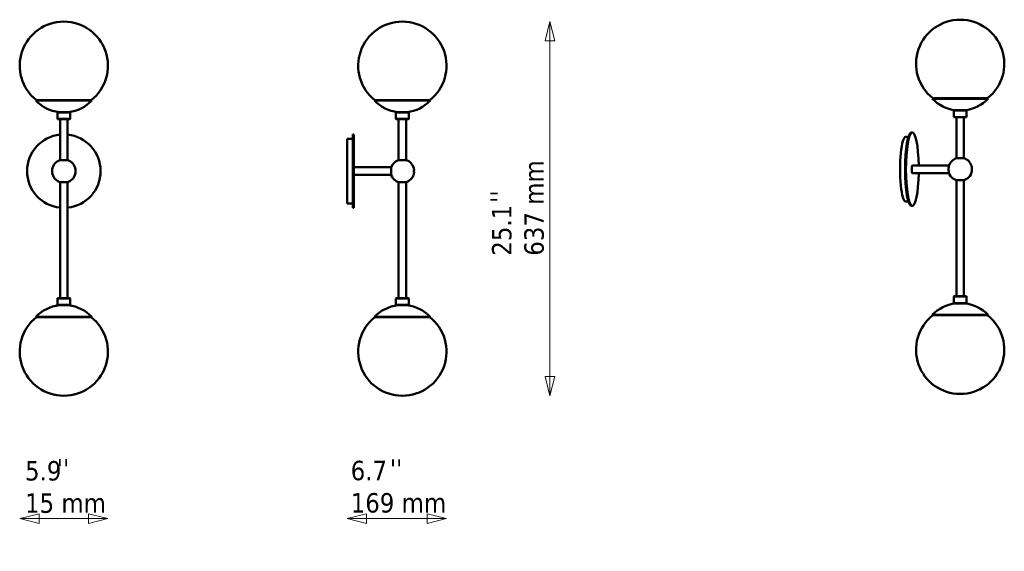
# Model space of a CAD drawing. Header units: millimetres. Extents: x 823 to 2499, y 698 to 1603.
import ezdxf

# ---------------------------------------------------------------- set-up
doc = ezdxf.new("R2010")
doc.units = ezdxf.units.MM
doc.header["$LTSCALE"] = 11
for name, color, linetype, lineweight in [('Symbol (ISO)', 7, 'Continuous', 50), ('Widoczne (ISO)', 7, 'Continuous', 50), ('Wymiar (ISO)', 7, 'Continuous', 18)]:
    doc.layers.add(name, color=color, linetype=linetype, lineweight=lineweight)
doc.styles.add('Tekst notatki (ISO)', font='tahoma.ttf')
doc.dimstyles.new('Domyślne (ISO)', dxfattribs={"dimscale": 11, "dimtxt": 3, "dimasz": 3, "dimexe": 3.175, "dimexo": 0, "dimgap": 0.762, "dimtad": 1, "dimdec": 1, "dimlfac": 0.03937, "dimrnd": 1e-08, "dimzin": 0, "dimdsep": 46, "dimtxsty": 'Tekst notatki (ISO)', "dimblk": 'Filled-1', "dimcen": 0.09, "dimdle": 10, "dimse1": 1, "dimse2": 1, "dimclrd": 256, "dimclre": 256, "dimclrt": 256, "dimadec": 0, "dimazin": 0, "dimtfac": 0.666667, "dimtmove": 0, "dimatfit": 3, "dimfxl": 1, "dimtolj": 1, "dimlwd": 15, "dimlwe": 15, "dimarcsym": 0})

# ---------------------------------------------------------------- blocks, each defined once
blk = doc.blocks.new('Filled-1')
at = {"color": 0}
for p, q in [((0, 0), (-1, 0.25)), ((-1, 0.25), (-1, -0.25)), ((-1, 0), (0, 0)), ((-1, -0.25), (0, 0))]:
    blk.add_line(p, q, dxfattribs=at)
at = {"color": 0, "flags": 128}
blk.add_lwpolyline([(-1, -0.25), (0, 0), (-1, 0.25), (-1, -0.25)], dxfattribs=at)
at = {"color": 0}
blk.add_solid([(-1, -0.25), (0, 0), (-1, 0.25), (-1, -0.25)], dxfattribs=at)
blk = doc.blocks.new('*D4')
at = {"layer": 'Defpoints', "color": 0, "transparency": 16777216}
for p in [(1380.2, 1290.5), (1549.5, 1038.1), (1380.2, 754.2)]:
    blk.add_point(p, dxfattribs=at)
at = {"layer": 'Wymiar (ISO)', "lineweight": 15, "transparency": 16777216}
blk.add_line((1516.5, 754.2), (1413.2, 754.2), dxfattribs=at)
at = {"layer": 'Wymiar (ISO)', "lineweight": 15, "transparency": 16777216, "xscale": 33, "yscale": 33, "zscale": 33, "rotation": 180}
blk.add_blockref('Filled-1', (1380.2, 754.2), dxfattribs=at)
at = {"layer": 'Wymiar (ISO)', "lineweight": 15, "transparency": 16777216, "xscale": 33, "yscale": 33, "zscale": 33}
blk.add_blockref('Filled-1', (1549.5, 754.2), dxfattribs=at)
at = {"layer": 'Wymiar (ISO)', "lineweight": 18, "transparency": 16777216, "insert": (1386.4, 852.5), "char_height": 33, "attachment_point": 1, "style": 'Tekst notatki (ISO)'}
blk.add_mtext('\\A1;6.7\\P169 mm', dxfattribs=at)
blk = doc.blocks.new('*D5')
at = {"layer": 'Defpoints', "color": 0, "transparency": 16777216}
for p in [(1474.5, 1600), (1725.4, 1600), (1474.2, 963.1)]:
    blk.add_point(p, dxfattribs=at)
at = {"layer": 'Wymiar (ISO)', "lineweight": 15, "transparency": 16777216}
blk.add_line((1725.4, 996.1), (1725.4, 1567), dxfattribs=at)
at = {"layer": 'Wymiar (ISO)', "lineweight": 15, "transparency": 16777216, "xscale": 33, "yscale": 33, "zscale": 33}
for p, rotation in [((1725.4, 1600), 90), ((1725.4, 963.1), 270)]:
    blk.add_blockref('Filled-1', p, dxfattribs=dict(at, rotation=rotation))
at = {"layer": 'Wymiar (ISO)', "lineweight": 18, "transparency": 16777216, "insert": (1626.9, 1201.5), "char_height": 33, "attachment_point": 1, "rotation": 90, "style": 'Tekst notatki (ISO)'}
blk.add_mtext('\\A1;25.1\\P637 mm', dxfattribs=at)
blk = doc.blocks.new('*D6')
at = {"layer": 'Defpoints', "color": 0, "transparency": 16777216}
for p in [(823, 1038.1), (973.2, 1038.1), (823, 754.2)]:
    blk.add_point(p, dxfattribs=at)
at = {"layer": 'Wymiar (ISO)', "lineweight": 15, "transparency": 16777216}
blk.add_line((940.2, 754.2), (856, 754.2), dxfattribs=at)
at = {"layer": 'Wymiar (ISO)', "lineweight": 15, "transparency": 16777216, "xscale": 33, "yscale": 33, "zscale": 33, "rotation": 180}
blk.add_blockref('Filled-1', (823, 754.2), dxfattribs=at)
at = {"layer": 'Wymiar (ISO)', "lineweight": 15, "transparency": 16777216, "xscale": 33, "yscale": 33, "zscale": 33}
blk.add_blockref('Filled-1', (973.2, 754.2), dxfattribs=at)
at = {"layer": 'Wymiar (ISO)', "lineweight": 18, "transparency": 16777216, "insert": (832.1, 852), "char_height": 33, "attachment_point": 1, "style": 'Tekst notatki (ISO)'}
blk.add_mtext('\\A1;5.9\\P15 mm', dxfattribs=at)

msp = doc.modelspace()

# ---------------------------------------------------------------- linework, layer by layer
at = {"layer": 'Widoczne (ISO)'}
for p, q in [((898.23, 1599.97), (898.01, 1599.97)), ((1474.46, 1599.97), (1474.23, 1599.97)), ((2423.87, 1603.18), (2423.65, 1603.18)), ((851.34, 1466.24), (850.62, 1465.55)), ((850.62, 1465.55), (945.62, 1465.55)), ((851.34, 1466.24), (944.9, 1466.24)), ((944.9, 1466.24), (945.62, 1465.55)), ((1427.57, 1466.24), (1426.85, 1465.55)), ((1426.85, 1465.55), (1521.85, 1465.55)), ((1427.57, 1466.24), (1521.13, 1466.24)), ((1521.13, 1466.24), (1521.85, 1465.55)), ((2376.98, 1469.45), (2376.26, 1468.76)), ((2376.26, 1468.76), (2471.26, 1468.76)), ((2376.98, 1469.45), (2470.54, 1469.45)), ((2470.54, 1469.45), (2471.26, 1468.76)), ((887.62, 1445.86), (887.12, 1445.36)), ((909.12, 1445.36), (887.12, 1445.36)), ((887.12, 1434.36), (887.12, 1445.36)), ((887.62, 1445.86), (908.62, 1445.86)), ((908.62, 1445.86), (909.12, 1445.36)), ((909.12, 1434.36), (909.12, 1445.36)), ((1463.85, 1445.86), (1463.35, 1445.36)), ((1485.35, 1445.36), (1463.35, 1445.36)), ((1463.35, 1434.36), (1463.35, 1445.36)), ((1463.85, 1445.86), (1484.85, 1445.86)), ((1484.85, 1445.86), (1485.35, 1445.36)), ((1485.35, 1434.36), (1485.35, 1445.36)), ((2413.26, 1449.07), (2412.76, 1448.57)), ((2434.76, 1448.57), (2412.76, 1448.57)), ((2412.76, 1437.57), (2412.76, 1448.57)), ((2413.26, 1449.07), (2434.26, 1449.07)), ((2434.26, 1449.07), (2434.76, 1448.57)), ((2434.76, 1437.57), (2434.76, 1448.57)), ((887.12, 1434.36), (909.12, 1434.36)), ((887.62, 1433.86), (887.12, 1434.36)), ((908.62, 1433.86), (887.62, 1433.86)), ((891.62, 1364.36), (891.62, 1433.86)), ((904.62, 1364.36), (904.62, 1433.86)), ((908.62, 1433.86), (909.12, 1434.36)), ((1463.35, 1434.36), (1485.35, 1434.36)), ((1463.85, 1433.86), (1463.35, 1434.36)), ((1484.85, 1433.86), (1463.85, 1433.86)), ((1467.85, 1364.36), (1467.85, 1433.86)), ((1480.85, 1364.36), (1480.85, 1433.86)), ((1484.85, 1433.86), (1485.35, 1434.36)), ((2412.76, 1437.57), (2434.76, 1437.57)), ((2413.26, 1437.07), (2412.76, 1437.57)), ((2434.26, 1437.07), (2413.26, 1437.07)), ((2417.26, 1367.57), (2417.26, 1437.07)), ((2430.26, 1367.57), (2430.26, 1437.07)), ((2434.26, 1437.07), (2434.76, 1437.57)), ((1390.22, 1408.03), (1390.22, 1283.03)), ((1391.72, 1408.03), (1390.22, 1408.03)), ((1391.72, 1408.03), (1391.72, 1283.03)), ((2342.38, 1411.24), (2340.91, 1411.24)), ((1380.22, 1290.53), (1380.22, 1400.53)), ((1380.22, 1400.53), (1383.22, 1400.53)), ((1390.22, 1400.53), (1383.22, 1400.53)), ((2331.06, 1403.74), (2334.01, 1403.74)), ((2335.75, 1403.74), (2334.01, 1403.74)), ((891.37, 1364.36), (904.87, 1364.36)), ((1467.6, 1364.36), (1481.1, 1364.36)), ((2417.01, 1367.57), (2430.51, 1367.57)), ((1455.52, 1352.03), (1391.72, 1352.03)), ((1455.52, 1338.78), (1455.52, 1352.28)), ((1493.17, 1352.08), (1493.24, 1352.08)), ((1494.32, 1346.53), (1494.01, 1346.53)), ((1494.01, 1344.53), (1494.32, 1344.53)), ((2404.84, 1355.24), (2342.38, 1355.24)), ((2404.84, 1342.24), (2342.38, 1342.24)), ((886.57, 1329.35), (886.57, 1329.2)), ((891.5, 1326.66), (904.74, 1326.66)), ((891.62, 1326.66), (891.62, 1129.26)), ((904.62, 1326.66), (904.62, 1129.26)), ((909.67, 1329.35), (909.67, 1329.2)), ((1455.52, 1339.03), (1391.72, 1339.03)), ((1462.8, 1329.35), (1462.8, 1329.2)), ((1467.72, 1326.66), (1480.97, 1326.66)), ((1467.85, 1326.66), (1467.85, 1129.26)), ((1480.85, 1326.66), (1480.85, 1129.26)), ((1485.9, 1329.35), (1485.9, 1329.2)), ((1493.17, 1338.98), (1493.24, 1338.98)), ((2412.21, 1332.55), (2412.21, 1332.41)), ((2417.13, 1329.87), (2430.38, 1329.87)), ((2417.26, 1329.87), (2417.26, 1132.47)), ((2430.26, 1329.87), (2430.26, 1132.47)), ((2435.31, 1332.55), (2435.31, 1332.41)), ((1380.22, 1290.53), (1390.22, 1290.53)), ((2331.06, 1293.74), (2335.75, 1293.74)), ((1391.72, 1283.03), (1390.22, 1283.03)), ((2342.38, 1286.24), (2340.91, 1286.24)), ((887.62, 1129.26), (887.12, 1128.76)), ((909.12, 1128.76), (887.12, 1128.76)), ((887.12, 1128.76), (887.12, 1117.76)), ((887.62, 1129.26), (908.62, 1129.26)), ((908.62, 1129.26), (909.12, 1128.76)), ((909.12, 1128.76), (909.12, 1117.76)), ((1463.85, 1129.26), (1463.35, 1128.76)), ((1485.35, 1128.76), (1463.35, 1128.76)), ((1463.35, 1128.76), (1463.35, 1117.76)), ((1463.85, 1129.26), (1484.85, 1129.26)), ((1484.85, 1129.26), (1485.35, 1128.76)), ((1485.35, 1128.76), (1485.35, 1117.76)), ((2413.26, 1132.47), (2412.76, 1131.97)), ((2434.76, 1131.97), (2412.76, 1131.97)), ((2412.76, 1131.97), (2412.76, 1120.97)), ((2413.26, 1132.47), (2434.26, 1132.47)), ((2434.26, 1132.47), (2434.76, 1131.97)), ((2434.76, 1131.97), (2434.76, 1120.97)), ((887.12, 1117.76), (909.12, 1117.76)), ((887.62, 1117.26), (887.12, 1117.76)), ((908.62, 1117.26), (887.62, 1117.26)), ((908.62, 1117.26), (909.12, 1117.76)), ((1463.35, 1117.76), (1485.35, 1117.76)), ((1463.85, 1117.26), (1463.35, 1117.76)), ((1484.85, 1117.26), (1463.85, 1117.26)), ((1484.85, 1117.26), (1485.35, 1117.76)), ((2412.76, 1120.97), (2434.76, 1120.97)), ((2413.26, 1120.47), (2412.76, 1120.97)), ((2434.26, 1120.47), (2413.26, 1120.47)), ((2434.26, 1120.47), (2434.76, 1120.97)), ((945.62, 1097.57), (850.62, 1097.57)), ((851.34, 1096.87), (850.62, 1097.57)), ((944.9, 1096.87), (851.34, 1096.87)), ((944.9, 1096.87), (945.62, 1097.57)), ((1521.85, 1097.57), (1426.85, 1097.57)), ((1427.57, 1096.87), (1426.85, 1097.57)), ((1521.13, 1096.87), (1427.57, 1096.87)), ((1521.13, 1096.87), (1521.85, 1097.57)), ((2471.26, 1100.78), (2376.26, 1100.78)), ((2376.98, 1100.08), (2376.26, 1100.78)), ((2470.54, 1100.08), (2376.98, 1100.08)), ((2470.54, 1100.08), (2471.26, 1100.78)), ((898.01, 963.14), (898.23, 963.14)), ((1474.23, 963.14), (1474.46, 963.14)), ((2423.65, 966.35), (2423.87, 966.35))]:
    msp.add_line(p, q, dxfattribs=at)
for centre, radius, start, end in [((898.01, 1524.97), 75, 90, 231.5434), ((898.23, 1524.97), 75, 308.4566, 90), ((1474.23, 1524.97), 75, 90, 231.5434), ((1474.46, 1524.97), 75, 308.4566, 90), ((2423.65, 1528.18), 75, 90, 231.5434), ((2423.87, 1528.18), 75, 308.4566, 90), ((898.12, 1511.37), 66, 223.97053, 263.03794), ((898.12, 1511.37), 66, 276.96206, 316.02947), ((1474.35, 1511.37), 66, 223.97053, 263.03794), ((1474.35, 1511.37), 66, 276.96206, 316.02947), ((2423.76, 1514.58), 66, 223.97053, 263.03794), ((2423.76, 1514.58), 66, 276.96206, 316.02947), ((898.12, 1345.53), 62.5, 95.96956, 264.03044), ((898.12, 1345.53), 62.5, 275.96956, 84.03044), ((898.12, 1345.53), 20, 109.72463, 234.0202), ((898.12, 1345.53), 20, 305.9798, 70.27537), ((1474.35, 1345.53), 20, 109.72463, 160.27537), ((1474.35, 1345.53), 20, 19.72463, 70.27537), ((2423.76, 1348.74), 20, 109.72463, 162.91052), ((2423.76, 1348.74), 20, 17.08948, 70.27537), ((1474.35, 1345.53), 20, 2.86598, 19.11711), ((1474.35, 1345.53), 20, 340.88289, 357.13402), ((2423.76, 1348.74), 20, 197.08948, 234.0202), ((2423.76, 1348.74), 20, 305.9798, 342.91052), ((2423.76, 1348.74), 20, 2.86598, 16.37704), ((2423.76, 1348.74), 20, 343.62296, 357.13402), ((898.12, 1345.53), 20, 234.7251, 250.66153), ((898.12, 1345.53), 20, 289.33847, 305.2749), ((1474.35, 1345.53), 20, 199.72463, 234.0202), ((1474.35, 1345.53), 20, 234.7251, 250.66153), ((1474.35, 1345.53), 20, 289.33847, 305.2749), ((1474.35, 1345.53), 20, 305.9798, 340.27537), ((2423.76, 1348.74), 20, 234.7251, 250.66153), ((2423.76, 1348.74), 20, 289.33847, 305.2749), ((898.12, 1051.75), 66, 96.96206, 136.02947), ((898.12, 1051.75), 66, 43.97053, 83.03794), ((1474.35, 1051.75), 66, 96.96206, 136.02947), ((1474.35, 1051.75), 66, 43.97053, 83.03794), ((2423.76, 1054.95), 66, 96.96206, 136.02947), ((2423.76, 1054.95), 66, 43.97053, 83.03794), ((898.01, 1038.14), 75, 128.4566, 270), ((898.23, 1038.14), 75, 270, 51.5434), ((1474.23, 1038.14), 75, 128.4566, 270), ((1474.46, 1038.14), 75, 270, 51.5434), ((2423.65, 1041.35), 75, 128.4566, 270), ((2423.87, 1041.35), 75, 270, 51.5434)]:
    msp.add_arc(centre, radius, start, end, dxfattribs=at)
for centre, major_axis, start_param, end_param in [((2340.91, 1348.74), (0, -62.5), 3.1415927, 6.2831853), ((2342.38, 1348.74), (0, -62.5), 1.6749847, 7.7497932), ((2331.06, 1348.74), (0, 55), 0, 3.1415927), ((2342.38, 1348.74), (0, -6.5), 3.1415927, 6.2831853), ((2405.22, 1348.74), (0, -6.75), 3.6557437, 5.7690343)]:
    msp.add_ellipse(centre, major_axis=major_axis, ratio=0.1736482, start_param=start_param, end_param=end_param, dxfattribs=at)
for points in [[(1494.01, 1344.53), (1493.99, 1344.53), (1493.97, 1344.56), (1493.92, 1344.66), (1493.9, 1344.74), (1493.87, 1344.91), (1493.86, 1345.03), (1493.84, 1345.27), (1493.83, 1345.41), (1493.83, 1345.66), (1493.84, 1345.79), (1493.86, 1346.04), (1493.87, 1346.15), (1493.9, 1346.33), (1493.92, 1346.4), (1493.97, 1346.51), (1493.99, 1346.53), (1494.01, 1346.53)], [(2443.73, 1349.74), (2443.73, 1349.74), (2443.73, 1349.71), (2443.73, 1349.61), (2443.73, 1349.53), (2443.73, 1349.36), (2443.73, 1349.24), (2443.73, 1349), (2443.73, 1348.86), (2443.73, 1348.61), (2443.73, 1348.48), (2443.73, 1348.23), (2443.73, 1348.12), (2443.73, 1347.94), (2443.73, 1347.87), (2443.73, 1347.76), (2443.73, 1347.74), (2443.73, 1347.74)]]:
    msp.add_open_spline(points, degree=3, knots=[-0.30374036, -0.30374036, -0.30374036, -0.30374036, -0.26544395, -0.26544395, -0.22714755, -0.22714755, -0.18950886, -0.18950886, -0.15187018, -0.15187018, -0.1142315, -0.1142315, -0.07659281, -0.07659281, -0.03829641, -0.03829641, 0, 0, 0, 0], dxfattribs=at)

# ---------------------------------------------------------------- texts
at = {"layer": 'Symbol (ISO)', "insert": (1623.95, 1291.32), "char_height": 33, "attachment_point": 1, "rotation": 89.83968, "style": 'Tekst notatki (ISO)'}
msp.add_mtext("\\fTahoma|b0|i0;''", dxfattribs=at)
at = {"layer": 'Symbol (ISO)', "char_height": 33, "attachment_point": 1, "style": 'Tekst notatki (ISO)'}
for insert in [(886.02, 855.49), (1452.84, 855.23)]:
    msp.add_mtext("\\fTahoma|b0|i0;''", dxfattribs=dict(at, insert=insert))

# ---------------------------------------------------------------- dimensions: what is measured, and where the dimension line sits
at = {"layer": 'Wymiar (ISO)', "lineweight": 18}
for base, p1, p2, angle, text, picture, middle in [((1725.37, 1599.97), (1474.23, 963.14), (1474.46, 1599.97), 90, '<>\\P637 mm', '*D5', (1725.37, 1281.56)), ((1380.22, 754.16), (1549.46, 1038.14), (1380.22, 1290.53), 180, '<>\\P169 mm', '*D4', (1464.84, 754.16)), ((823.01, 754.16), (973.23, 1038.14), (823.01, 1038.14), 180, '<>\\P15 mm', '*D6', (898.12, 754.16))]:
    dim = msp.add_linear_dim(base=base, p1=p1, p2=p2, angle=angle, text=text, dimstyle='Domyślne (ISO)', override={"dimgap": 0.762, "dimdec": 1, "dimlfac": 0.03937, "dimpost": '\\X', "dimse1": 1, "dimse2": 1, "dimtol": 0, "dimlim": 0, "dimtp": 0, "dimtm": 0, "dimtdec": 2, "dimtofl": 0, "dimatfit": 1, "dimtvp": -0.25}, dxfattribs=at)
    dim.commit()
    dim.dimension.update_dxf_attribs({"geometry": picture, "text_midpoint": middle, "dimtype": 160})

doc.saveas('drawing.dxf')
